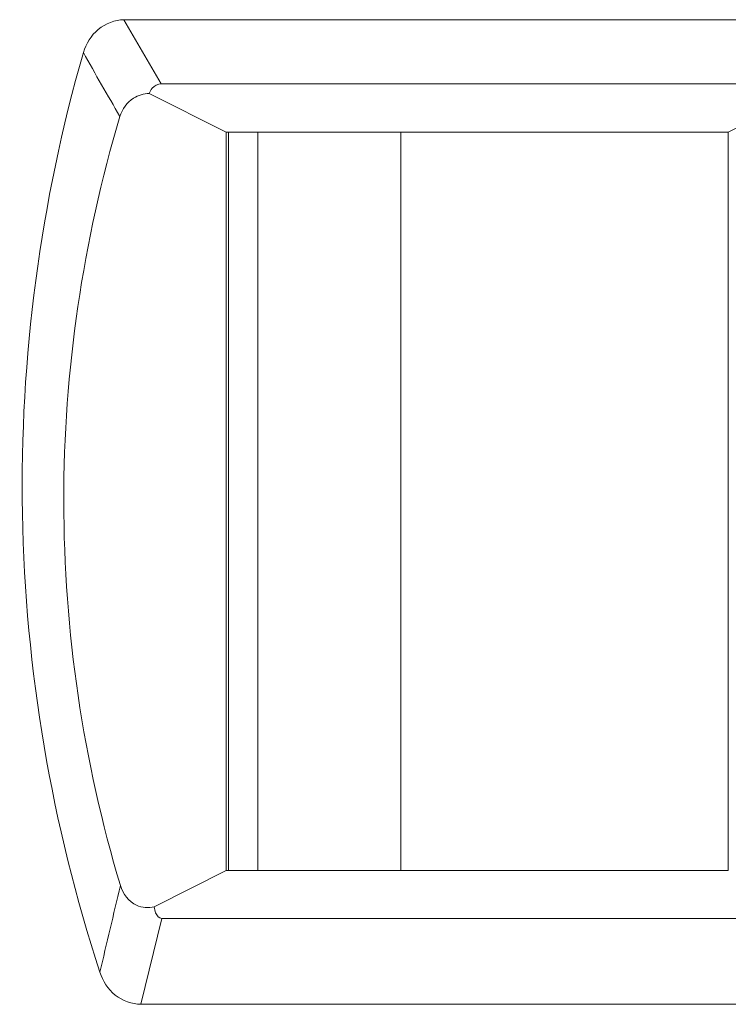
# Model space of a CAD drawing. Header units: inches. Extents: x 830 to 2908, y -1046 to 167.
# Tile 54 of 62: x 2694.53 to 2696.74, y -805.48 to -802.41. Entities that reach past the tile are written whole.
import ezdxf

# ---------------------------------------------------------------- set-up
doc = ezdxf.new("R2010")
doc.units = ezdxf.units.IN
doc.header["$LTSCALE"] = 23.1
doc.header["$MEASUREMENT"] = 0
for name, color, linetype, lineweight in [('1_15', 7, 'Continuous', 18), ('1_52', 7, 'Continuous', 18), ('1_6', 7, 'Continuous', 18)]:
    doc.layers.add(name, color=color, linetype=linetype, lineweight=lineweight)

msp = doc.modelspace()

# ---------------------------------------------------------------- linework, layer by layer
at = {"layer": '1_15', "color": 7, "linetype": 'Continuous', "lineweight": 0}
for p, q in [((2695.2711, -805.0632), (2695.2711, -802.7632)), ((2695.717, -802.7632), (2695.717, -805.0632))]:
    msp.add_line(p, q, dxfattribs=at)
at = {"layer": '1_52', "color": 7, "linetype": 'Continuous', "lineweight": 0}
msp.add_line((2695.1803, -802.7632), (2695.1803, -805.0632), dxfattribs=at)
at = {"layer": '1_6', "color": 7, "linetype": 'Continuous', "lineweight": 0}
for p, q in [((2694.8541, -802.4132), (2697.0575, -802.4132)), ((2694.9705, -802.6132), (2694.8541, -802.4132)), ((2694.9705, -802.6132), (2696.9408, -802.6132)), ((2695.1729, -802.7632), (2694.9327, -802.6428)), ((2696.9785, -802.6428), (2696.7383, -802.7632)), ((2695.1729, -802.7632), (2696.7383, -802.7632)), ((2695.1729, -802.7632), (2695.1729, -805.0632)), ((2696.7383, -805.0632), (2696.7383, -802.7632)), ((2694.9484, -805.1765), (2695.1729, -805.0632)), ((2696.7383, -805.0632), (2695.1729, -805.0632)), ((2694.9069, -805.4799), (2694.9719, -805.2132)), ((2697.0356, -805.2132), (2694.9719, -805.2132)), ((2697.0356, -805.4799), (2694.9069, -805.4799))]:
    msp.add_line(p, q, dxfattribs=at)
for centre, radius, start, end in [((2705.0904, -796.7276), 11.8696, 209.18534, 210.29391), ((2791.44, -828.186), 99.3149, 166.564534, 166.724665)]:
    msp.add_arc(centre, radius, start, end, dxfattribs=at)
for points, knots in [([(2694.8541, -802.4132), (2694.8256, -802.4136), (2694.7674, -802.4361), (2694.7357, -802.4882), (2694.7276, -802.5156)], [0, 0, 0, 0, 0.499144, 1, 1, 1, 1]), ([(2694.7276, -802.5156), (2694.5937, -802.9796), (2694.4642, -803.9531), (2694.6286, -804.9213), (2694.779, -805.3802)], [0, 0, 0, 0, 0.5, 1, 1, 1, 1]), ([(2694.9705, -802.6132), (2694.96, -802.6131), (2694.9426, -802.6219), (2694.9351, -802.637), (2694.9327, -802.6428)], [0, 0, 0, 0, 0.625369, 1, 1, 1, 1]), ([(2694.8415, -802.715), (2694.8483, -802.6922), (2694.8744, -802.6548), (2694.9158, -802.6439), (2694.9327, -802.6428)], [0, 0, 0, 0, 0.583737, 1, 1, 1, 1]), ([(2694.8431, -805.1102), (2694.7269, -804.7238), (2694.6066, -803.9128), (2694.7259, -803.1016), (2694.8415, -802.715)], [0, 0, 0, 0, 0.5, 1, 1, 1, 1]), ([(2694.9484, -805.1766), (2694.9303, -805.1798), (2694.8818, -805.178), (2694.8506, -805.1355), (2694.8431, -805.1102)], [0, 0, 0, 0, 0.410182, 1, 1, 1, 1]), ([(2694.9484, -805.1765), (2694.9497, -805.1829), (2694.9512, -805.1976), (2694.9633, -805.2121), (2694.9719, -805.2132)], [0, 0, 0, 0, 0.428267, 1, 1, 1, 1]), ([(2694.779, -805.3802), (2694.7878, -805.4073), (2694.8202, -805.4584), (2694.8785, -805.48), (2694.9069, -805.4799)], [0, 0, 0, 0, 0.50159, 1, 1, 1, 1])]:
    msp.add_open_spline(points, degree=3, knots=knots, dxfattribs=at)

doc.saveas('drawing.dxf')
